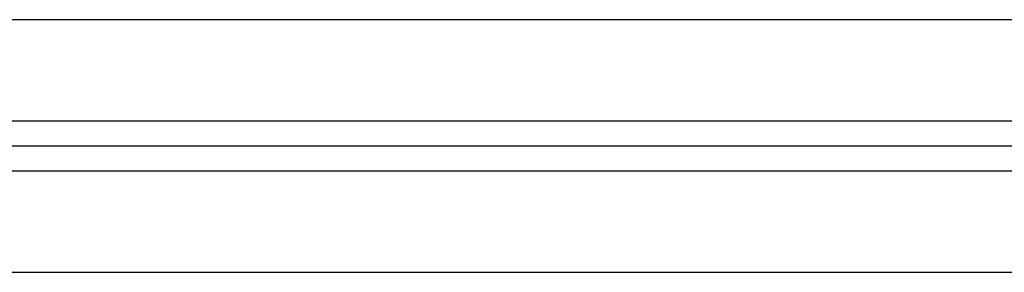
# Model space of a CAD drawing. Header units: inches. Extents: x 34737 to 291769, y 4926 to 74566.
# Tile 153 of 256: x 254655 to 254728, y 31039 to 31058. Entities that reach past the tile are written whole.
import ezdxf

# ---------------------------------------------------------------- set-up
doc = ezdxf.new("R2010")
doc.units = ezdxf.units.IN
doc.header["$LTSCALE"] = 300
doc.linetypes.add('AM_DIN_G_W050', pattern=[13.75, 9.75, -1.5, 1, -1.5])
doc.layers.add('!_A_01_TENKÁ', color=8, linetype='Continuous', lineweight=13)
doc.layers.add('AM_7', color=4, linetype='AM_DIN_G_W050', lineweight=25)

msp = doc.modelspace()

# ---------------------------------------------------------------- linework, layer by layer
at = {"layer": '!_A_01_TENKÁ', "color": 7, "lineweight": -3}
for p, q in [((255309.279, 31057.906), (252431.974, 31057.906)), ((252431.974, 31050.406), (255309.279, 31050.406)), ((255309.279, 31046.656), (252431.974, 31046.656)), ((252431.974, 31039.156), (255309.279, 31039.156))]:
    msp.add_line(p, q, dxfattribs=at)
at = {"layer": 'AM_7', "color": 7, "lineweight": -3}
msp.add_line((255309.279, 31048.531), (252414.199, 31048.531), dxfattribs=at)

doc.saveas('drawing.dxf')
